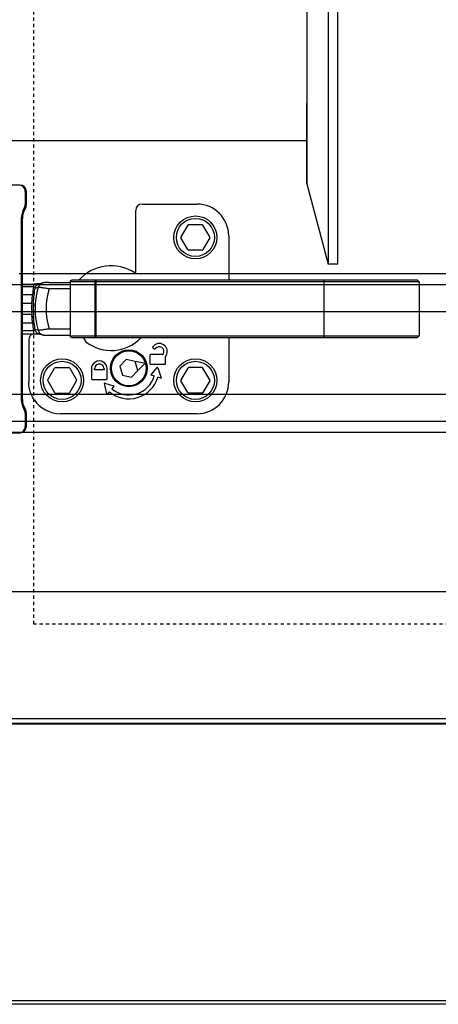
# Model space of a CAD drawing. Header units: millimetres. Extents: x -56303 to -45239, y -20463 to -4540.
# Tile 155 of 256: x -49509 to -49496, y -15368 to -15337. Entities that reach past the tile are written whole.
import ezdxf

# ---------------------------------------------------------------- set-up
doc = ezdxf.new("R2010")
doc.units = ezdxf.units.MM
doc.linetypes.add('Dashed3cust', pattern=[2, 1, -1])
doc.layers.add('_HVAC_podkład', color=8, linetype='Continuous')
doc.layers.add('_HVAC_urzadzenia', color=220, linetype='Continuous', lineweight=35)

# ---------------------------------------------------------------- blocks, each defined once
blk = doc.blocks.new('A$C69557CD5')
at = {"linetype": 'Dashed3cust', "lineweight": -3}
for p, q in [((1149.68, 119.69), (1149.68, 895.31)), ((1844.44, 119.69), (1149.68, 119.69))]:
    blk.add_line(p, q, dxfattribs=at)
at = {"linetype": 'Continuous', "lineweight": -3}
for p, q in [((1242.4, 801), (1242.4, 233)), ((1245.37, 233), (1245.37, 801)), ((1235.6, 485.37), (1235.6, 308.67)), ((1235.6, 308.67), (1235.57, 258.63)), ((1235.6, 290.49), (1235.6, 258.37)), ((1145.28, 257.96), (1117.78, 257.96)), ((1235.6, 258.37), (1242.4, 233)), ((1146.92, 255.96), (1146.92, 251.75)), ((1147.28, 251.75), (1147.28, 255.96)), ((1183.73, 251.96), (1201.05, 251.96)), ((1181.73, 230.77), (1181.73, 249.96)), ((1145.67, 247.46), (1145.67, 190.46)), ((1146.03, 190.46), (1146.03, 247.46)), ((1198.14, 245.31), (1196, 241.61)), ((1202.67, 245.46), (1198.4, 245.46)), ((1205.07, 241.61), (1202.93, 245.31)), ((1211.03, 241.97), (1211.03, 227.96)), ((1198.14, 237.61), (1196, 241.31)), ((1205.07, 241.31), (1202.93, 237.61)), ((1202.67, 237.46), (1198.4, 237.46)), ((1245.37, 233), (1242.4, 233)), ((1685.57, 230), (1145.06, 230)), ((1675.57, 226.5), (995.57, 226.5)), ((1146.03, 226.78), (1149.6, 226.78)), ((1149.54, 226.78), (1149.54, 225.87)), ((1149.78, 226.79), (1149.6, 226.78)), ((1149.95, 226.79), (1149.78, 226.79)), ((1150.1, 226.79), (1149.95, 226.79)), ((1150.25, 226.79), (1150.1, 226.79)), ((1150.39, 226.79), (1150.25, 226.79)), ((1150.51, 226.8), (1150.39, 226.79)), ((1150.63, 226.8), (1150.51, 226.8)), ((1150.74, 226.81), (1150.63, 226.8)), ((1150.84, 226.81), (1150.74, 226.81)), ((1150.93, 226.81), (1150.84, 226.81)), ((1151.01, 226.82), (1150.93, 226.81)), ((1151.08, 226.82), (1151.01, 226.82)), ((1151.15, 226.83), (1151.08, 226.82)), ((1151.2, 226.83), (1151.15, 226.83)), ((1151.25, 226.83), (1151.2, 226.83)), ((1151.3, 226.84), (1151.25, 226.83)), ((1151.86, 226.97), (1151.3, 226.83)), ((1151.33, 226.84), (1151.3, 226.84)), ((1151.35, 226.84), (1151.33, 226.84)), ((1151.36, 226.84), (1151.35, 226.84)), ((1151.37, 226.84), (1151.36, 226.84)), ((1151.37, 226.85), (1151.37, 226.84)), ((1152.4, 227.12), (1151.86, 226.97)), ((1152.42, 227.12), (1152.4, 227.12)), ((1152.45, 227.13), (1152.42, 227.12)), ((1152.48, 227.14), (1152.45, 227.13)), ((1152.51, 227.14), (1152.48, 227.14)), ((1152.54, 227.15), (1152.51, 227.14)), ((1152.57, 227.16), (1152.54, 227.15)), ((1152.6, 227.16), (1152.57, 227.16)), ((1152.63, 227.17), (1152.6, 227.16)), ((1152.66, 227.17), (1152.63, 227.17)), ((1152.69, 227.17), (1152.66, 227.17)), ((1152.72, 227.18), (1152.69, 227.17)), ((1152.75, 227.18), (1152.72, 227.18)), ((1152.78, 227.19), (1152.75, 227.18)), ((1152.81, 227.19), (1152.78, 227.19)), ((1152.84, 227.19), (1152.81, 227.19)), ((1152.88, 227.2), (1152.84, 227.19)), ((1152.91, 227.2), (1152.88, 227.2)), ((1152.94, 227.2), (1152.91, 227.2)), ((1152.98, 227.21), (1152.94, 227.2)), ((1153.01, 227.21), (1152.98, 227.21)), ((1153.05, 227.21), (1153.01, 227.21)), ((1153.13, 227.22), (1153.05, 227.21)), ((1153.22, 227.22), (1153.13, 227.22)), ((1153.31, 227.23), (1153.22, 227.22)), ((1153.41, 227.23), (1153.31, 227.23)), ((1153.52, 227.23), (1153.41, 227.23)), ((1153.64, 227.24), (1153.52, 227.23)), ((1153.78, 227.24), (1153.64, 227.24)), ((1153.92, 227.24), (1153.78, 227.24)), ((1154.08, 227.25), (1153.92, 227.24)), ((1154.24, 227.25), (1154.08, 227.25)), ((1154.41, 227.25), (1154.24, 227.25)), ((1154.41, 227.25), (1161.03, 227.25)), ((1161.03, 227.46), (1161.53, 227.96)), ((1161.19, 227.61), (1161.03, 227.46)), ((1161.03, 227.46), (1161.03, 210.46)), ((1271.03, 227.46), (1161.03, 227.46)), ((1161.28, 227.7), (1161.19, 227.61)), ((1161.36, 227.79), (1161.28, 227.7)), ((1161.45, 227.88), (1161.36, 227.79)), ((1161.52, 227.95), (1161.45, 227.88)), ((1270.53, 227.96), (1161.53, 227.96)), ((1169.15, 227.96), (1168.93, 227.46)), ((1168.93, 210.46), (1168.93, 227.46)), ((1169.15, 227.96), (1169.15, 209.96)), ((1179.78, 227.96), (1179.77, 227.96)), ((1240.98, 227.96), (1240.98, 209.96)), ((1240.98, 227.96), (1241.09, 227.46)), ((1241.09, 210.46), (1241.09, 227.46)), ((1270.53, 227.96), (1271.03, 227.46)), ((1271.03, 227.46), (1271.03, 210.46)), ((1149.54, 225.87), (1146.03, 225.87)), ((1146.03, 223.47), (1149.24, 223.47)), ((1161.03, 225.25), (1154.48, 225.25)), ((1146.03, 220.75), (1149, 220.75)), ((1675.57, 218), (995.57, 218)), ((1149, 217.16), (1146.03, 217.16)), ((1149.24, 214.44), (1146.03, 214.44)), ((1149.54, 212.04), (1146.03, 212.04)), ((1146.03, 211.13), (1149.61, 211.13)), ((1149.54, 212.04), (1149.54, 211.13)), ((1149.61, 211.13), (1149.79, 211.13)), ((1149.79, 211.13), (1149.96, 211.12)), ((1149.96, 211.12), (1150.12, 211.12)), ((1150.12, 211.12), (1150.27, 211.12)), ((1150.27, 211.12), (1150.41, 211.12)), ((1150.41, 211.12), (1150.54, 211.11)), ((1150.54, 211.11), (1150.66, 211.11)), ((1150.66, 211.11), (1150.77, 211.11)), ((1150.77, 211.11), (1150.87, 211.1)), ((1150.87, 211.1), (1150.95, 211.1)), ((1150.95, 211.1), (1151.04, 211.09)), ((1151.04, 211.09), (1151.11, 211.09)), ((1151.11, 211.09), (1151.17, 211.08)), ((1151.17, 211.08), (1151.23, 211.08)), ((1151.23, 211.08), (1151.28, 211.08)), ((1151.28, 211.08), (1151.32, 211.07)), ((1151.3, 211.09), (1151.49, 211.04)), ((1151.32, 211.07), (1151.33, 211.07)), ((1151.33, 211.07), (1151.35, 211.07)), ((1151.35, 211.07), (1151.36, 211.07)), ((1151.36, 211.07), (1151.37, 211.07)), ((1151.49, 211.04), (1152.05, 210.89)), ((1152.05, 210.89), (1152.42, 210.79)), ((1154.48, 212.66), (1161.03, 212.66)), ((1148.03, 209.26), (1148.03, 195.94)), ((1152.42, 210.79), (1152.45, 210.78)), ((1152.45, 210.78), (1152.48, 210.78)), ((1152.48, 210.78), (1152.51, 210.77)), ((1152.51, 210.77), (1152.54, 210.76)), ((1152.54, 210.76), (1152.57, 210.76)), ((1152.57, 210.76), (1152.6, 210.75)), ((1152.6, 210.75), (1152.63, 210.75)), ((1152.63, 210.75), (1152.66, 210.74)), ((1152.66, 210.74), (1152.69, 210.74)), ((1152.69, 210.74), (1152.72, 210.73)), ((1152.72, 210.73), (1152.75, 210.73)), ((1152.75, 210.73), (1152.78, 210.73)), ((1152.78, 210.73), (1152.81, 210.72)), ((1152.81, 210.72), (1152.84, 210.72)), ((1152.84, 210.72), (1152.88, 210.72)), ((1152.88, 210.72), (1152.91, 210.71)), ((1152.91, 210.71), (1152.94, 210.71)), ((1152.94, 210.71), (1152.98, 210.71)), ((1152.98, 210.71), (1153.01, 210.7)), ((1153.01, 210.7), (1153.05, 210.7)), ((1153.05, 210.7), (1153.13, 210.7)), ((1153.13, 210.7), (1153.22, 210.69)), ((1153.22, 210.69), (1153.31, 210.69)), ((1153.31, 210.69), (1153.41, 210.68)), ((1153.41, 210.68), (1153.52, 210.68)), ((1153.52, 210.68), (1153.64, 210.67)), ((1153.64, 210.67), (1153.78, 210.67)), ((1153.78, 210.67), (1153.92, 210.67)), ((1153.92, 210.67), (1154.08, 210.67)), ((1154.08, 210.67), (1154.24, 210.66)), ((1154.24, 210.66), (1154.41, 210.66)), ((1154.41, 210.66), (1161.03, 210.66)), ((1161.53, 209.96), (1161.03, 210.46)), ((1161.03, 210.46), (1271.03, 210.46)), ((1161.1, 210.39), (1161.19, 210.3)), ((1161.19, 210.3), (1161.28, 210.21)), ((1161.28, 210.21), (1161.36, 210.12)), ((1161.36, 210.12), (1161.45, 210.03)), ((1161.45, 210.03), (1161.52, 209.97)), ((1161.53, 209.96), (1270.53, 209.96)), ((1169.15, 209.96), (1168.93, 210.46)), ((1211.03, 209.96), (1211.03, 195.94)), ((1240.98, 209.96), (1241.09, 210.46)), ((1271.03, 210.46), (1270.53, 209.96)), ((1187.17, 206.71), (1187.7, 206.41)), ((1190.46, 204.82), (1190.36, 204.66)), ((1178.74, 203.05), (1176.74, 200.94)), ((1181.58, 202.37), (1178.74, 203.05)), ((1182.41, 199.58), (1181.58, 202.37)), ((1184.36, 201.82), (1181.58, 202.36)), ((1184.44, 201.56), (1182.4, 199.6)), ((1186.17, 204.36), (1186.17, 201.76)), ((1190.19, 204.56), (1186.37, 204.56)), ((1186.37, 201.56), (1190.97, 201.56)), ((1191.17, 201.76), (1191.17, 204.01)), ((1191.2, 204.11), (1191.32, 204.32)), ((1154, 196.61), (1156.14, 200.31)), ((1156.4, 200.46), (1160.67, 200.46)), ((1160.93, 200.31), (1163.07, 196.61)), ((1167.77, 200.06), (1167.77, 196.96)), ((1168.77, 199.76), (1168.77, 200.06)), ((1171.77, 199.76), (1168.77, 199.76)), ((1171.77, 200.06), (1171.77, 199.76)), ((1172.77, 196.96), (1172.77, 200.06)), ((1176.74, 200.94), (1177.57, 198.14)), ((1180.4, 197.46), (1182.41, 199.58)), ((1186.6, 198.24), (1188.5, 200.46)), ((1188.67, 200.43), (1189.78, 197.28)), ((1198.14, 200.31), (1196, 196.61)), ((1202.67, 200.46), (1198.4, 200.46)), ((1205.07, 196.61), (1202.93, 200.31)), ((1154, 196.31), (1156.14, 192.61)), ((1160.93, 192.61), (1163.07, 196.31)), ((1167.97, 196.76), (1172.57, 196.76)), ((1172.63, 192.2), (1171.85, 195.45)), ((1171.98, 195.57), (1174.78, 194.74)), ((1177.57, 198.14), (1180.4, 197.46)), ((1187.6, 197.79), (1186.65, 198.08)), ((1189.66, 197.15), (1188.75, 197.43)), ((1198.14, 192.61), (1196, 196.31)), ((1205.07, 196.31), (1202.93, 192.61)), ((1156.4, 192.46), (1160.67, 192.46)), ((1173.42, 192.89), (1172.81, 192.16)), ((1174.83, 194.58), (1174.19, 193.81)), ((1202.67, 192.46), (1198.4, 192.46)), ((1685.57, 192), (985.57, 192)), ((1146.92, 186.16), (1146.92, 181.96)), ((1147.28, 181.96), (1147.28, 186.16)), ((1685.57, 183.5), (985.57, 183.5)), ((1201.05, 185.96), (1158.02, 185.96)), ((1685.57, 180), (985.57, 180)), ((1117.78, 179.96), (1145.28, 179.96)), ((879.56, 90), (2479.56, 90)), ((879.56, 88.5), (2479.56, 88.5)), ((1294.61, 88.23), (929.51, 88.23)), ((2477.56, 1.06), (881.56, 1.06)), ((2477.56, 0), (881.56, 0))]:
    blk.add_line(p, q, dxfattribs=at)
at = {"lineweight": -3}
for p, q in [((1123.1, 271.96), (1235.6, 271.96)), ((386.56, 130), (2972.56, 130)), ((384.56, 90), (2974.56, 90))]:
    blk.add_line(p, q, dxfattribs=at)
at = {"linetype": 'Continuous', "lineweight": -3}
for centre, major_axis, ratio, start_param, end_param in [((1144.92, 255.96), (-1.41, 1.41), 1, 3.926991, 5.497787), ((1145.28, 255.96), (1.41, 1.41), 1, 5.497787, 7.068583), ((1236.57, 258.63), (-0.707, 0.707), 1, 0.785398, 1.047198), ((1144.92, 251.75), (-1.41, 1.41), 1, 3.360426, 3.926991), ((1145.28, 251.75), (-1.41, 1.41), 1, 3.360426, 3.926991), ((1183.74, 249.95), (-1.42, 1.42), 0.997265, -0.784029, 0.784029), ((1201.02, 241.94), (7.09, 7.09), 0.997265, 5.499157, 7.067214), ((1151.67, 247.46), (-4.24, 4.24), 1, 0.218834, 0.785398), ((1152.03, 247.46), (-4.24, 4.24), 1, 0.218834, 0.785398), ((1200.53, 241.46), (-4.79, 4.79), 1, 3.926991, 10.210176), ((1200.53, 241.46), (-4.24, 4.24), 1, 3.926991, 10.210176), ((1198.4, 245.16), (0.212, 0.212), 1, 0.785398, 1.832596), ((1202.67, 245.16), (0.212, 0.212), 1, 6.021386, 7.068583), ((1196.26, 241.46), (-0.212, 0.212), 1, 0.261799, 1.308997), ((1204.81, 241.46), (-0.212, 0.212), 1, 3.403392, 4.45059), ((1198.4, 237.76), (0.212, 0.212), 1, 2.879793, 3.926991), ((1202.67, 237.76), (-0.212, 0.212), 1, 2.356194, 3.403392), ((1174.03, 218.96), (9.62, 9.62), 1, 0.205424, 1.632958), ((1174.36, 221.55), (17.81, 17.81), 1, 2.183739, 2.279888), ((1174.03, 218.96), (-16.96, 16.96), 1, 0.49868, 1.072116), ((1174.35, 221.82), (17.47, 17.47), 1, 2.210802, 2.282142), ((1174.03, 218.96), (14.53, 14.53), 1, 2.044887, 2.667502), ((1174.03, 218.96), (17.75, 17.75), 1, 2.284724, 2.427665), ((1174.03, 218.96), (-17.4, 17.4), 1, 0.713927, 0.856869), ((1174.36, 216.36), (-17.81, 17.81), 1, 0.861701, 0.957857), ((1174.35, 216.09), (17.46, 17.46), 1, 2.430245, 2.501589), ((1150.03, 209.26), (1.41, 1.41), 1, 1.146142, 2.356792), ((1174.03, 218.96), (-9.26, 9.26), 1, 1.697309, 3.169576), ((1189.16, 205.57), (1.77, 1.77), 1, 4.974188, 8.028715), ((1179.57, 200.26), (-4.1, 4.1), 1, 3.926991, 10.210176), ((1179.57, 200.26), (3.89, 3.89), 1, 5.497787, 11.780972), ((1179.57, 200.26), (3.89, 3.89), 1, 5.497787, 11.780972), ((1187.27, 206.89), (-0.141, 0.141), 1, 0.174733, 1.832596), ((1187.8, 206.59), (-0.141, 0.141), 1, 1.832596, 3.285472), ((1189.16, 205.57), (-1.06, 1.06), 1, 3.403392, 6.427065), ((1190.19, 204.76), (-0.141, 0.141), 1, 2.356194, 3.403392), ((1158.53, 196.46), (4.79, 4.79), 1, 5.497787, 11.780972), ((1158.53, 196.46), (4.24, 4.24), 1, 5.497787, 11.780972), ((1170.27, 200.06), (1.77, 1.77), 1, 5.497787, 8.63938), ((1170.27, 200.06), (1.06, 1.06), 1, 5.497787, 8.63938), ((1184.34, 201.67), (0.106, 0.106), 1, 4.694936, 6.876597), ((1186.37, 204.36), (-0.141, 0.141), 1, -0.785398, 0.785398), ((1186.37, 201.76), (0.141, 0.141), 1, 2.356194, 3.926991), ((1190.97, 201.76), (0.141, 0.141), 1, 3.926991, 5.497787), ((1191.37, 204.01), (0.141, 0.141), 1, 1.832596, 2.356194), ((1200.53, 196.46), (4.79, 4.79), 1, 5.497787, 11.780972), ((1200.53, 196.46), (4.24, 4.24), 1, 5.497787, 11.780972), ((1156.4, 200.16), (-0.212, 0.212), 1, -0.785398, 0.261799), ((1160.67, 200.16), (0.212, 0.212), 1, 6.021386, 7.068583), ((1188.57, 200.39), (0.0707, 0.0707), 1, 5.838107, 7.932502), ((1198.4, 200.16), (-0.212, 0.212), 1, -0.785398, 0.261799), ((1202.67, 200.16), (0.212, 0.212), 1, 6.021386, 7.068583), ((1154.26, 196.46), (-0.212, 0.212), 1, 0.261799, 1.308997), ((1162.81, 196.46), (-0.212, 0.212), 1, 3.403392, 4.45059), ((1167.97, 196.96), (-0.141, 0.141), 1, 0.785398, 2.356194), ((1171.95, 195.47), (0.0707, 0.0707), 1, 0.497438, 2.591833), ((1172.57, 196.96), (0.141, 0.141), 1, 3.926991, 5.497787), ((1179.57, 200.26), (6.79, 6.79), 1, 3.23096, 5.19898), ((1179.57, 200.26), (-5.94, 5.94), 1, 1.660163, 3.628184), ((1186.68, 198.18), (0.0707, 0.0707), 1, 1.649317, 3.628184), ((1189.69, 197.25), (0.0707, 0.0707), 1, 3.628184, 5.838107), ((1196.26, 196.46), (0.212, 0.212), 1, 1.832596, 2.879793), ((1201.02, 195.97), (-7.09, 7.09), 0.997265, 2.357564, 3.925621), ((1204.81, 196.46), (0.212, 0.212), 1, 4.974188, 6.021386), ((1156.4, 192.76), (-0.212, 0.212), 1, 1.308997, 2.356194), ((1160.67, 192.76), (0.212, 0.212), 1, 3.926991, 4.974188), ((1174.75, 194.64), (-0.0707, 0.0707), 1, 3.23096, 5.209827), ((1198.4, 192.76), (-0.212, 0.212), 1, 1.308997, 2.356194), ((1202.67, 192.76), (-0.212, 0.212), 1, 2.356194, 3.403392), ((1151.67, 190.46), (4.24, 4.24), 1, 2.356194, 2.922759), ((1152.03, 190.46), (4.24, 4.24), 1, 2.356194, 2.922759), ((1158.05, 195.97), (7.09, 7.09), 0.997265, 2.948835, 3.925621), ((1172.73, 192.23), (-0.0707, 0.0707), 1, 1.021037, 3.23096), ((1144.92, 186.16), (1.41, 1.41), 1, 5.497787, 6.064351), ((1145.28, 186.16), (1.41, 1.41), 1, 5.497787, 6.064351), ((1144.92, 181.96), (-1.41, 1.41), 1, 2.356194, 3.926991), ((1145.28, 181.96), (-1.41, 1.41), 1, 2.356194, 3.926991)]:
    blk.add_ellipse(centre, major_axis=major_axis, ratio=ratio, start_param=start_param, end_param=end_param, dxfattribs=at)
for points, knots in [([(1181.73, 230.77), (1181.73, 230.73), (1181.72, 230.64), (1181.67, 230.52), (1181.6, 230.41), (1181.53, 230.35), (1181.49, 230.33)], [0, 0, 0, 0, 0.250038, 0.500055, 0.750043, 1, 1, 1, 1]), ([(1151.3, 226.83), (1151.22, 226.8), (1151.05, 226.75), (1150.82, 226.63), (1150.61, 226.48), (1150.41, 226.31), (1150.24, 226.11), (1150.1, 225.89), (1149.99, 225.65), (1149.94, 225.49), (1149.91, 225.4)], [0, 0, 0, 0, 0.124251, 0.248591, 0.373101, 0.497852, 0.622897, 0.748267, 0.873973, 1, 1, 1, 1]), ([(1152.4, 227.12), (1152.32, 227.1), (1152.16, 227.04), (1151.93, 226.93), (1151.72, 226.79), (1151.53, 226.62), (1151.36, 226.43), (1151.22, 226.22), (1151.1, 225.99), (1151.05, 225.82), (1151.02, 225.74)], [0, 0, 0, 0, 0.124256, 0.248599, 0.37311, 0.497859, 0.6229, 0.748267, 0.87397, 1, 1, 1, 1]), ([(1161.52, 227.95), (1161.52, 227.95), (1161.52, 227.95), (1161.53, 227.96), (1161.53, 227.96)], [0, 0, 0, 0, 0.557247, 1, 1, 1, 1]), ([(1149, 220.75), (1149.02, 220.99), (1149.06, 221.46), (1149.12, 222.16), (1149.18, 222.83), (1149.22, 223.26), (1149.24, 223.47)], [0, 0, 0, 0, 0.263365, 0.521321, 0.768572, 1, 1, 1, 1]), ([(1149.49, 220.71), (1149.51, 220.97), (1149.55, 221.48), (1149.61, 222.24), (1149.67, 222.96), (1149.7, 223.42), (1149.72, 223.65)], [0, 0, 0, 0, 0.263884, 0.522113, 0.76921, 1, 1, 1, 1]), ([(1151.02, 225.74), (1150.93, 225.71), (1150.56, 225.6), (1150.19, 225.49), (1149.91, 225.4)], [0, 0, 0, 0, 0.251434, 1, 1, 1, 1]), ([(1154.48, 225.25), (1154.28, 225.28), (1153.88, 225.35), (1153.3, 225.45), (1152.76, 225.53), (1152.26, 225.6), (1151.89, 225.65), (1151.62, 225.68), (1151.46, 225.7), (1151.31, 225.72), (1151.2, 225.73), (1151.1, 225.74), (1151.05, 225.74), (1151.02, 225.74)], [0, 0, 0, 0, 0.175275, 0.34536, 0.505209, 0.650043, 0.775469, 0.829669, 0.877613, 0.918919, 0.953258, 0.980354, 1, 1, 1, 1]), ([(1149.24, 214.44), (1149.22, 214.65), (1149.18, 215.09), (1149.12, 215.75), (1149.06, 216.45), (1149.02, 216.92), (1149, 217.16)], [0, 0, 0, 0, 0.231428, 0.478679, 0.736635, 1, 1, 1, 1]), ([(1149.72, 214.26), (1149.7, 214.49), (1149.67, 214.96), (1149.61, 215.68), (1149.55, 216.43), (1149.51, 216.94), (1149.49, 217.2)], [0, 0, 0, 0, 0.23079, 0.477887, 0.736116, 1, 1, 1, 1]), ([(1149.91, 212.51), (1149.94, 212.43), (1149.99, 212.26), (1150.1, 212.02), (1150.24, 211.8), (1150.41, 211.6), (1150.61, 211.43), (1150.82, 211.28), (1151.05, 211.16), (1151.22, 211.11), (1151.3, 211.09)], [0, 0, 0, 0, 0.126027, 0.251733, 0.377103, 0.502148, 0.626899, 0.751409, 0.875749, 1, 1, 1, 1]), ([(1151.02, 212.17), (1150.93, 212.2), (1150.56, 212.31), (1150.19, 212.43), (1149.91, 212.51)], [0, 0, 0, 0, 0.251434, 1, 1, 1, 1]), ([(1154.48, 212.66), (1154.28, 212.63), (1153.88, 212.56), (1153.3, 212.47), (1152.76, 212.38), (1152.26, 212.31), (1151.89, 212.26), (1151.62, 212.23), (1151.46, 212.21), (1151.31, 212.19), (1151.2, 212.18), (1151.1, 212.17), (1151.05, 212.17), (1151.02, 212.17)], [0, 0, 0, 0, 0.175275, 0.34536, 0.505209, 0.650043, 0.775469, 0.829669, 0.877613, 0.918919, 0.953258, 0.980354, 1, 1, 1, 1]), ([(1151.02, 212.17), (1151.05, 212.09), (1151.1, 211.93), (1151.22, 211.7), (1151.36, 211.48), (1151.53, 211.29), (1151.72, 211.12), (1151.93, 210.98), (1152.16, 210.87), (1152.32, 210.82), (1152.4, 210.79)], [0, 0, 0, 0, 0.12603, 0.251733, 0.3771, 0.502141, 0.62689, 0.751401, 0.875744, 1, 1, 1, 1]), ([(1161.53, 209.96), (1161.53, 209.96), (1161.52, 209.96), (1161.52, 209.96), (1161.52, 209.97)], [0, 0, 0, 0, 0.442814, 1, 1, 1, 1]), ([(1165.21, 209.96), (1165.26, 209.85), (1165.52, 209.39), (1165.79, 208.94), (1166.01, 208.6)], [0, 0, 0, 0, 0.223828, 1, 1, 1, 1]), ([(1149.73, 190.37), (1149.46, 190.77), (1148.97, 191.63), (1148.43, 193.02), (1148.11, 194.46), (1148.03, 195.45), (1148.03, 195.94)], [0, 0, 0, 0, 0.249886, 0.499836, 0.74987, 1, 1, 1, 1])]:
    blk.add_open_spline(points, degree=3, knots=knots, dxfattribs=at)

msp = doc.modelspace()

# ---------------------------------------------------------------- linework, layer by layer
at = {"layer": '_HVAC_podkład'}
msp.add_line((-49134.762, -15368.138), (-49854.547, -15368.138), dxfattribs=at)

# ---------------------------------------------------------------- block references
at = {"layer": '_HVAC_urzadzenia', "xscale": 0.09999999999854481, "yscale": 0.1000000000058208, "zscale": 0.1}
msp.add_blockref('A$C69557CD5', (-49623.4, -15368.138), dxfattribs=at)

doc.saveas('drawing.dxf')
